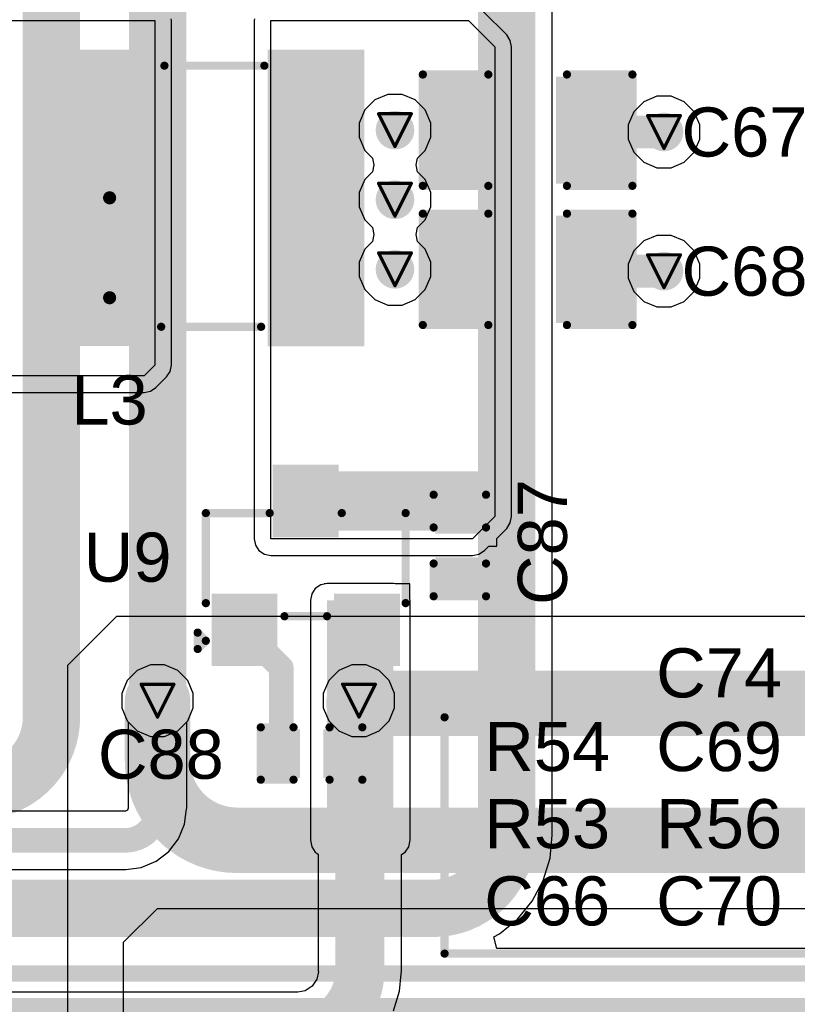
# Model space of a CAD drawing. Header units: inches. Extents: x 0 to 12.2, y 0 to 7.
# Tile 105 of 154: x 1.461 to 1.936, y 2.976 to 3.577. Entities that reach past the tile are written whole.
import ezdxf

# ---------------------------------------------------------------- set-up
doc = ezdxf.new("R2010")
doc.units = ezdxf.units.IN
doc.header["$MEASUREMENT"] = 0
for name, color, linetype in [('Bottom Layer', 5, 'Continuous'), ('Drill Drawing', 1, 'Continuous'), ('Layer 1', 16, 'Continuous'), ('Layer 2', 76, 'Continuous'), ('Top Layer', 1, 'Continuous'), ('Top Overlay', 2, 'Continuous'), ('Top Paste', 8, 'Continuous'), ('Top Solder', 216, 'Continuous'), ('Via Holes', 16, 'Continuous')]:
    doc.layers.add(name, color=color, linetype=linetype)
doc.styles.add('Arial', font='txt', dxfattribs={"height": 0.2})

# ---------------------------------------------------------------- blocks, each defined once
blk = doc.blocks.new('SOT_23_22')
at = {"layer": 'Top Layer'}
for points in [[(-0.01614, 0.05748), (0.01614, 0.05748), (0.01614, 0.02126), (-0.01614, 0.02126)], [(-0.05354, -0.02126), (-0.02126, -0.02126), (-0.02126, -0.05748), (-0.05354, -0.05748)], [(0.02126, -0.02126), (0.05354, -0.02126), (0.05354, -0.05748), (0.02126, -0.05748)]]:
    blk.add_hatch(color=1, dxfattribs=at).paths.add_polyline_path(points)
at = {"layer": 'Top Paste'}
for points in [[(-0.01614, 0.05748), (0.01614, 0.05748), (0.01614, 0.02126), (-0.01614, 0.02126)], [(-0.05354, -0.02126), (-0.02126, -0.02126), (-0.02126, -0.05748), (-0.05354, -0.05748)], [(0.02126, -0.02126), (0.05354, -0.02126), (0.05354, -0.05748), (0.02126, -0.05748)]]:
    blk.add_hatch(color=8, dxfattribs=at).paths.add_polyline_path(points)
at = {"layer": 'Top Solder'}
for points in [[(-0.02014, 0.06148), (0.02014, 0.06148), (0.02014, 0.01726), (-0.02014, 0.01726)], [(-0.05754, -0.01726), (-0.01726, -0.01726), (-0.01726, -0.06148), (-0.05754, -0.06148)], [(0.01726, -0.01726), (0.05754, -0.01726), (0.05754, -0.06148), (0.01726, -0.06148)]]:
    blk.add_hatch(color=216, dxfattribs=at).paths.add_polyline_path(points)
at = {"layer": 'Top Overlay', "const_width": 0.005}
for points in [[(-0.061, 0.032), (-0.022, 0.032)], [(-0.061, -0.023), (-0.061, 0.032)], [(0.022, 0.032), (0.061, 0.032)], [(0.061, -0.023), (0.061, 0.032)], [(-0.013, -0.031), (0.013, -0.031)], [(-0.066, -0.051), (-0.066, -0.041)], [(-0.066, -0.041), (-0.061, -0.046)], [(-0.066, -0.051), (-0.061, -0.046)]]:
    blk.add_lwpolyline(points, dxfattribs=at)
at = {"layer": 'Top Overlay', "const_width": 0.0025}
for points in [[(-0.06225, 0.032, 1), (-0.05975, 0.032, 1)], [(-0.06225, 0.032, 1), (-0.05975, 0.032, 1)], [(-0.02325, 0.032, 1), (-0.02075, 0.032, 1)], [(0.02075, 0.032, 1), (0.02325, 0.032, 1)], [(0.05975, 0.032, 1), (0.06225, 0.032, 1)], [(0.05975, 0.032, 1), (0.06225, 0.032, 1)], [(-0.06225, -0.023, 1), (-0.05975, -0.023, 1)], [(0.05975, -0.023, 1), (0.06225, -0.023, 1)], [(-0.01425, -0.031, 1), (-0.01175, -0.031, 1)], [(0.01175, -0.031, 1), (0.01425, -0.031, 1)], [(-0.06725, -0.041, 1), (-0.06475, -0.041, 1)], [(-0.06725, -0.041, 1), (-0.06475, -0.041, 1)], [(-0.06225, -0.046, 1), (-0.05975, -0.046, 1)], [(-0.06225, -0.046, 1), (-0.05975, -0.046, 1)], [(-0.06725, -0.051, 1), (-0.06475, -0.051, 1)], [(-0.06725, -0.051, 1), (-0.06475, -0.051, 1)]]:
    blk.add_lwpolyline(points, format="xyb", close=True, dxfattribs=at)
blk = doc.blocks.new('SMNR4030_4R7MT_186')
at = {"layer": 'Top Layer'}
for points in [[(-0.09055, 0.08859), (-0.03543, 0.08859), (-0.03543, -0.08858), (-0.09055, -0.08858)], [(0.03543, 0.08858), (0.09055, 0.08858), (0.09055, -0.08859), (0.03543, -0.08859)]]:
    blk.add_hatch(color=1, dxfattribs=at).paths.add_polyline_path(points)
at = {"layer": 'Top Paste'}
for points in [[(-0.09055, 0.08859), (-0.03543, 0.08859), (-0.03543, -0.08858), (-0.09055, -0.08858)], [(0.03543, 0.08858), (0.09055, 0.08858), (0.09055, -0.08859), (0.03543, -0.08859)]]:
    blk.add_hatch(color=8, dxfattribs=at).paths.add_polyline_path(points)
at = {"layer": 'Top Solder'}
for points in [[(-0.09255, 0.09059), (-0.03343, 0.09059), (-0.03343, -0.09058), (-0.09255, -0.09058)], [(0.03343, 0.09058), (0.09255, 0.09058), (0.09255, -0.09059), (0.03343, -0.09059)]]:
    blk.add_hatch(color=216, dxfattribs=at).paths.add_polyline_path(points)
at = {"layer": 'Top Overlay', "const_width": 0.005}
for points in [[(-0.02953, 0.08071), (0.0315, 0.08071)], [(-0.0315, -0.07874), (0.02953, -0.07874)]]:
    blk.add_lwpolyline(points, dxfattribs=at)
at = {"layer": 'Top Overlay', "const_width": 0.0025}
for points in [[(-0.03078, 0.08071, 1), (-0.02828, 0.08071, 1)], [(0.03025, 0.08071, 1), (0.03275, 0.08071, 1)], [(-0.03275, -0.07874, 1), (-0.03025, -0.07874, 1)], [(0.02828, -0.07874, 1), (0.03078, -0.07874, 1)]]:
    blk.add_lwpolyline(points, format="xyb", close=True, dxfattribs=at)
blk = doc.blocks.new('C___0402_268')
at = {"layer": 'Top Layer'}
for points in [[(-0.0275, -0.0125), (-0.0275, 0.0125), (-0.0095, 0.0125), (-0.0095, -0.0125)], [(0.0095, -0.0125), (0.0095, 0.0125), (0.0275, 0.0125), (0.0275, -0.0125)]]:
    blk.add_hatch(color=1, dxfattribs=at).paths.add_polyline_path(points)
at = {"layer": 'Top Paste'}
for points in [[(-0.0275, -0.0125), (-0.0275, 0.0125), (-0.0095, 0.0125), (-0.0095, -0.0125)], [(0.0095, -0.0125), (0.0095, 0.0125), (0.0275, 0.0125), (0.0275, -0.0125)]]:
    blk.add_hatch(color=8, dxfattribs=at).paths.add_polyline_path(points)
at = {"layer": 'Top Solder'}
for points in [[(-0.02986, -0.01486), (-0.02986, 0.01486), (-0.00714, 0.01486), (-0.00714, -0.01486)], [(0.00714, -0.01486), (0.00714, 0.01486), (0.02986, 0.01486), (0.02986, -0.01486)]]:
    blk.add_hatch(color=216, dxfattribs=at).paths.add_polyline_path(points)
at = {"layer": 'Top Overlay', "const_width": 0.005}
for points in [[(-0.031, 0.016), (-0.011, 0.016)], [(-0.031, -0.016), (-0.031, 0.016)], [(0.011, 0.016), (0.031, 0.016)], [(0.031, -0.016), (0.031, 0.016)], [(-0.031, -0.016), (-0.011, -0.016)], [(0.011, -0.016), (0.031, -0.016)]]:
    blk.add_lwpolyline(points, dxfattribs=at)
at = {"layer": 'Top Overlay', "const_width": 0.0025}
for points in [[(-0.03225, 0.016, 1), (-0.02975, 0.016, 1)], [(-0.03225, 0.016, 1), (-0.02975, 0.016, 1)], [(-0.01225, 0.016, 1), (-0.00975, 0.016, 1)], [(0.00975, 0.016, 1), (0.01225, 0.016, 1)], [(0.02975, 0.016, 1), (0.03225, 0.016, 1)], [(0.02975, 0.016, 1), (0.03225, 0.016, 1)], [(-0.03225, -0.016, 1), (-0.02975, -0.016, 1)], [(-0.03225, -0.016, 1), (-0.02975, -0.016, 1)], [(-0.01225, -0.016, 1), (-0.00975, -0.016, 1)], [(0.00975, -0.016, 1), (0.01225, -0.016, 1)], [(0.02975, -0.016, 1), (0.03225, -0.016, 1)], [(0.02975, -0.016, 1), (0.03225, -0.016, 1)]]:
    blk.add_lwpolyline(points, format="xyb", close=True, dxfattribs=at)
blk = doc.blocks.new('C___0402_269')
at = {"layer": 'Top Layer'}
for points in [[(-0.0275, -0.0125), (-0.0275, 0.0125), (-0.0095, 0.0125), (-0.0095, -0.0125)], [(0.0095, -0.0125), (0.0095, 0.0125), (0.0275, 0.0125), (0.0275, -0.0125)]]:
    blk.add_hatch(color=1, dxfattribs=at).paths.add_polyline_path(points)
at = {"layer": 'Top Paste'}
for points in [[(-0.0275, -0.0125), (-0.0275, 0.0125), (-0.0095, 0.0125), (-0.0095, -0.0125)], [(0.0095, -0.0125), (0.0095, 0.0125), (0.0275, 0.0125), (0.0275, -0.0125)]]:
    blk.add_hatch(color=8, dxfattribs=at).paths.add_polyline_path(points)
at = {"layer": 'Top Solder'}
for points in [[(-0.02986, -0.01486), (-0.02986, 0.01486), (-0.00714, 0.01486), (-0.00714, -0.01486)], [(0.00714, -0.01486), (0.00714, 0.01486), (0.02986, 0.01486), (0.02986, -0.01486)]]:
    blk.add_hatch(color=216, dxfattribs=at).paths.add_polyline_path(points)
at = {"layer": 'Top Overlay', "const_width": 0.005}
for points in [[(-0.031, 0.016), (-0.011, 0.016)], [(-0.031, 0.016), (-0.031, -0.016)], [(0.011, 0.016), (0.031, 0.016)], [(0.031, 0.016), (0.031, -0.016)], [(-0.031, -0.016), (-0.011, -0.016)], [(0.011, -0.016), (0.031, -0.016)]]:
    blk.add_lwpolyline(points, dxfattribs=at)
at = {"layer": 'Top Overlay', "const_width": 0.0025}
for points in [[(-0.03225, 0.016, 1), (-0.02975, 0.016, 1)], [(-0.03225, 0.016, 1), (-0.02975, 0.016, 1)], [(-0.01225, 0.016, 1), (-0.00975, 0.016, 1)], [(0.00975, 0.016, 1), (0.01225, 0.016, 1)], [(0.02975, 0.016, 1), (0.03225, 0.016, 1)], [(0.02975, 0.016, 1), (0.03225, 0.016, 1)], [(-0.03225, -0.016, 1), (-0.02975, -0.016, 1)], [(-0.03225, -0.016, 1), (-0.02975, -0.016, 1)], [(-0.01225, -0.016, 1), (-0.00975, -0.016, 1)], [(0.00975, -0.016, 1), (0.01225, -0.016, 1)], [(0.02975, -0.016, 1), (0.03225, -0.016, 1)], [(0.02975, -0.016, 1), (0.03225, -0.016, 1)]]:
    blk.add_lwpolyline(points, format="xyb", close=True, dxfattribs=at)
blk = doc.blocks.new('C___0805_288')
at = {"layer": 'Top Layer'}
for points in [[(-0.06, 0.03), (-0.02, 0.03), (-0.02, -0.03), (-0.06, -0.03)], [(0.02, 0.03), (0.06, 0.03), (0.06, -0.03), (0.02, -0.03)]]:
    blk.add_hatch(color=1, dxfattribs=at).paths.add_polyline_path(points)
at = {"layer": 'Top Paste'}
for points in [[(-0.06, 0.03), (-0.02, 0.03), (-0.02, -0.03), (-0.06, -0.03)], [(0.02, 0.03), (0.06, 0.03), (0.06, -0.03), (0.02, -0.03)]]:
    blk.add_hatch(color=8, dxfattribs=at).paths.add_polyline_path(points)
at = {"layer": 'Top Solder'}
for points in [[(-0.06276, 0.03276), (-0.01724, 0.03276), (-0.01724, -0.03276), (-0.06276, -0.03276)], [(0.01724, 0.03276), (0.06276, 0.03276), (0.06276, -0.03276), (0.01724, -0.03276)]]:
    blk.add_hatch(color=216, dxfattribs=at).paths.add_polyline_path(points)
at = {"layer": 'Top Overlay', "const_width": 0.005}
for points in [[(-0.064, 0.034), (-0.064, -0.034)], [(-0.024, 0.034), (-0.064, 0.034)], [(0.064, 0.034), (0.024, 0.034)], [(0.064, 0.034), (0.064, -0.034)], [(-0.024, -0.034), (-0.064, -0.034)], [(0.064, -0.034), (0.024, -0.034)]]:
    blk.add_lwpolyline(points, dxfattribs=at)
at = {"layer": 'Top Overlay', "const_width": 0.0025}
for points in [[(-0.06525, 0.034, 1), (-0.06275, 0.034, 1)], [(-0.06525, 0.034, 1), (-0.06275, 0.034, 1)], [(-0.02525, 0.034, 1), (-0.02275, 0.034, 1)], [(0.02275, 0.034, 1), (0.02525, 0.034, 1)], [(0.06275, 0.034, 1), (0.06525, 0.034, 1)], [(0.06275, 0.034, 1), (0.06525, 0.034, 1)], [(-0.06525, -0.034, 1), (-0.06275, -0.034, 1)], [(-0.06525, -0.034, 1), (-0.06275, -0.034, 1)], [(-0.02525, -0.034, 1), (-0.02275, -0.034, 1)], [(0.02275, -0.034, 1), (0.02525, -0.034, 1)], [(0.06275, -0.034, 1), (0.06525, -0.034, 1)], [(0.06275, -0.034, 1), (0.06525, -0.034, 1)]]:
    blk.add_lwpolyline(points, format="xyb", close=True, dxfattribs=at)
blk = doc.blocks.new('C___0805_289')
at = {"layer": 'Top Layer'}
for points in [[(-0.06, 0.03), (-0.02, 0.03), (-0.02, -0.03), (-0.06, -0.03)], [(0.02, 0.03), (0.06, 0.03), (0.06, -0.03), (0.02, -0.03)]]:
    blk.add_hatch(color=1, dxfattribs=at).paths.add_polyline_path(points)
at = {"layer": 'Top Paste'}
for points in [[(-0.06, 0.03), (-0.02, 0.03), (-0.02, -0.03), (-0.06, -0.03)], [(0.02, 0.03), (0.06, 0.03), (0.06, -0.03), (0.02, -0.03)]]:
    blk.add_hatch(color=8, dxfattribs=at).paths.add_polyline_path(points)
at = {"layer": 'Top Solder'}
for points in [[(-0.06276, 0.03276), (-0.01724, 0.03276), (-0.01724, -0.03276), (-0.06276, -0.03276)], [(0.01724, 0.03276), (0.06276, 0.03276), (0.06276, -0.03276), (0.01724, -0.03276)]]:
    blk.add_hatch(color=216, dxfattribs=at).paths.add_polyline_path(points)
at = {"layer": 'Top Overlay', "const_width": 0.005}
for points in [[(-0.024, 0.034), (-0.064, 0.034)], [(-0.064, 0.034), (-0.064, -0.034)], [(0.064, 0.034), (0.024, 0.034)], [(0.064, 0.034), (0.064, -0.034)], [(-0.024, -0.034), (-0.064, -0.034)], [(0.064, -0.034), (0.024, -0.034)]]:
    blk.add_lwpolyline(points, dxfattribs=at)
at = {"layer": 'Top Overlay', "const_width": 0.0025}
for points in [[(-0.06525, 0.034, 1), (-0.06275, 0.034, 1)], [(-0.06525, 0.034, 1), (-0.06275, 0.034, 1)], [(-0.02525, 0.034, 1), (-0.02275, 0.034, 1)], [(0.02275, 0.034, 1), (0.02525, 0.034, 1)], [(0.06275, 0.034, 1), (0.06525, 0.034, 1)], [(0.06275, 0.034, 1), (0.06525, 0.034, 1)], [(-0.06525, -0.034, 1), (-0.06275, -0.034, 1)], [(-0.06525, -0.034, 1), (-0.06275, -0.034, 1)], [(-0.02525, -0.034, 1), (-0.02275, -0.034, 1)], [(0.02275, -0.034, 1), (0.02525, -0.034, 1)], [(0.06275, -0.034, 1), (0.06525, -0.034, 1)], [(0.06275, -0.034, 1), (0.06525, -0.034, 1)]]:
    blk.add_lwpolyline(points, format="xyb", close=True, dxfattribs=at)

msp = doc.modelspace()

# ---------------------------------------------------------------- hatches: boundary and pattern name
at = {"layer": 'Bottom Layer'}
h = msp.add_hatch(color=5, dxfattribs=at)
edge = h.paths.add_edge_path()
edge.add_arc((1.69, 3.51), 0.01181, 0, 360)
h = msp.add_hatch(color=5, dxfattribs=at)
edge = h.paths.add_edge_path()
edge.add_arc((1.85429, 3.50887), 0.01181, 0, 360)
h = msp.add_hatch(color=5, dxfattribs=at)
edge = h.paths.add_edge_path()
edge.add_arc((1.69, 3.4675), 0.01181, 0, 360)
h = msp.add_hatch(color=5, dxfattribs=at)
edge = h.paths.add_edge_path()
edge.add_arc((1.69, 3.425), 0.01181, 0, 360)
h = msp.add_hatch(color=5, dxfattribs=at)
edge = h.paths.add_edge_path()
edge.add_arc((1.85429, 3.42387), 0.01181, 0, 360)
h = msp.add_hatch(color=5, dxfattribs=at)
edge = h.paths.add_edge_path()
edge.add_arc((1.545, 3.16159), 0.01181, 0, 360)
h = msp.add_hatch(color=5, dxfattribs=at)
edge = h.paths.add_edge_path()
edge.add_arc((1.668, 3.16159), 0.01181, 0, 360)
at = {"layer": 'Layer 1'}
h = msp.add_hatch(color=16, dxfattribs=at)
edge = h.paths.add_edge_path()
edge.add_arc((1.69, 3.51), 0.01181, 0, 360)
h = msp.add_hatch(color=16, dxfattribs=at)
edge = h.paths.add_edge_path()
edge.add_arc((1.85429, 3.50887), 0.01181, 0, 360)
h = msp.add_hatch(color=16, dxfattribs=at)
edge = h.paths.add_edge_path()
edge.add_arc((1.69, 3.4675), 0.01181, 0, 360)
h = msp.add_hatch(color=16, dxfattribs=at)
edge = h.paths.add_edge_path()
edge.add_arc((1.69, 3.425), 0.01181, 0, 360)
h = msp.add_hatch(color=16, dxfattribs=at)
edge = h.paths.add_edge_path()
edge.add_arc((1.85429, 3.42387), 0.01181, 0, 360)
h = msp.add_hatch(color=16, dxfattribs=at)
edge = h.paths.add_edge_path()
edge.add_arc((1.545, 3.16159), 0.01181, 0, 360)
h = msp.add_hatch(color=16, dxfattribs=at)
edge = h.paths.add_edge_path()
edge.add_arc((1.668, 3.16159), 0.01181, 0, 360)
at = {"layer": 'Layer 2'}
h = msp.add_hatch(color=76, dxfattribs=at)
edge = h.paths.add_edge_path()
edge.add_arc((1.69, 3.51), 0.01181, 0, 360)
h = msp.add_hatch(color=76, dxfattribs=at)
edge = h.paths.add_edge_path()
edge.add_arc((1.85429, 3.50887), 0.01181, 0, 360)
h = msp.add_hatch(color=76, dxfattribs=at)
edge = h.paths.add_edge_path()
edge.add_arc((1.69, 3.4675), 0.01181, 0, 360)
h = msp.add_hatch(color=76, dxfattribs=at)
edge = h.paths.add_edge_path()
edge.add_arc((1.69, 3.425), 0.01181, 0, 360)
h = msp.add_hatch(color=76, dxfattribs=at)
edge = h.paths.add_edge_path()
edge.add_arc((1.85429, 3.42387), 0.01181, 0, 360)
h = msp.add_hatch(color=76, dxfattribs=at)
edge = h.paths.add_edge_path()
edge.add_arc((1.545, 3.16159), 0.01181, 0, 360)
h = msp.add_hatch(color=76, dxfattribs=at)
edge = h.paths.add_edge_path()
edge.add_arc((1.668, 3.16159), 0.01181, 0, 360)
at = {"layer": 'Top Layer'}
h = msp.add_hatch(color=1, dxfattribs=at)
edge = h.paths.add_edge_path()
edge.add_arc((1.69, 3.51), 0.01181, 0, 360)
h = msp.add_hatch(color=1, dxfattribs=at)
edge = h.paths.add_edge_path()
edge.add_arc((1.85429, 3.50887), 0.01181, 0, 360)
h = msp.add_hatch(color=1, dxfattribs=at)
edge = h.paths.add_edge_path()
edge.add_arc((1.69, 3.4675), 0.01181, 0, 360)
h = msp.add_hatch(color=1, dxfattribs=at)
edge = h.paths.add_edge_path()
edge.add_arc((1.69, 3.425), 0.01181, 0, 360)
h = msp.add_hatch(color=1, dxfattribs=at)
edge = h.paths.add_edge_path()
edge.add_arc((1.85429, 3.42387), 0.01181, 0, 360)
for points in [[(1.61937, 3.2654), (1.7421, 3.2654), (1.7421, 3.30162), (1.61937, 3.30162)], [(1.64855, 3.0763), (1.68905, 3.0763), (1.68905, 3.22288), (1.64855, 3.22288)]]:
    msp.add_hatch(color=1, dxfattribs=at).paths.add_polyline_path(points)
h = msp.add_hatch(color=1, dxfattribs=at)
edge = h.paths.add_edge_path()
edge.add_arc((1.545, 3.16159), 0.01181, 0, 360)
h = msp.add_hatch(color=1, dxfattribs=at)
edge = h.paths.add_edge_path()
edge.add_arc((1.668, 3.16159), 0.01181, 0, 360)
at = {"layer": 'Via Holes'}
h = msp.add_hatch(color=7, dxfattribs=at)
edge = h.paths.add_edge_path()
edge.add_arc((1.69, 3.51), 0.00591, 0, 360)
h = msp.add_hatch(color=7, dxfattribs=at)
edge = h.paths.add_edge_path()
edge.add_arc((1.85429, 3.50887), 0.00591, 0, 360)
h = msp.add_hatch(color=7, dxfattribs=at)
edge = h.paths.add_edge_path()
edge.add_arc((1.69, 3.4675), 0.00591, 0, 360)
h = msp.add_hatch(color=7, dxfattribs=at)
edge = h.paths.add_edge_path()
edge.add_arc((1.69, 3.425), 0.00591, 0, 360)
h = msp.add_hatch(color=7, dxfattribs=at)
edge = h.paths.add_edge_path()
edge.add_arc((1.85429, 3.42387), 0.00591, 0, 360)
h = msp.add_hatch(color=7, dxfattribs=at)
edge = h.paths.add_edge_path()
edge.add_arc((1.545, 3.16159), 0.00591, 0, 360)
h = msp.add_hatch(color=7, dxfattribs=at)
edge = h.paths.add_edge_path()
edge.add_arc((1.668, 3.16159), 0.00591, 0, 360)

# ---------------------------------------------------------------- linework, layer by layer
at = {"layer": 'Bottom Layer'}
for p, q in [((1.78598, 3.07949), (1.78598, 3.63749)), ((1.7847, 3.06532), (1.78609, 3.07949)), ((1.78609, 3.07949), (1.78598, 3.07949)), ((1.78057, 3.0517), (1.7847, 3.06532)), ((1.77386, 3.03915), (1.78057, 3.0517)), ((1.76483, 3.02815), (1.77386, 3.03915)), ((1.75383, 3.01912), (1.76483, 3.02815)), ((1.75041, 3.01729), (1.75383, 3.01912)), ((1.75216, 3.01029), (1.75041, 3.01729)), ((2.17445, 3.01029), (1.75216, 3.01029))]:
    msp.add_line(p, q, dxfattribs=at)
for points, const_width in [([(1.48024, 3.15156), (1.48024, 3.76971)], 0.035), ([(1.545, 3.16159), (1.545, 3.74996)], 0.035), ([(1.75824, 3.07949), (1.75824, 3.63749)], 0.035), ([(1.29921, 3.03473), (1.71349, 3.03473)], 0.035), ([(0.973, 2.995), (3.04871, 2.995)], 0.01), ([(0.97025, 2.975), (3.03095, 2.975)], 0.01)]:
    msp.add_lwpolyline(points, dxfattribs=dict(at, const_width=const_width))
at = {"layer": 'Bottom Layer', "const_width": 0.0175}
for points in [[(1.53625, 3.16159, 1), (1.55375, 3.16159, 1)], [(1.47149, 3.15156, 1), (1.48899, 3.15156, 1)], [(1.47149, 3.15156, 1), (1.48899, 3.15156, 1)], [(1.74949, 3.07949, 1), (1.76699, 3.07949, 1)], [(1.74949, 3.07949, 1), (1.76699, 3.07949, 1)], [(1.70474, 3.03473, 1), (1.72224, 3.03473, 1)], [(1.70474, 3.03473, 1), (1.72224, 3.03473, 1)]]:
    msp.add_lwpolyline(points, format="xyb", close=True, dxfattribs=at)
at = {"layer": 'Bottom Layer', "const_width": 0.035}
for points in [[(1.48024, 3.15156, -0.414214), (1.43504, 3.10636)], [(1.75824, 3.07949, -0.414214), (1.71349, 3.03473)]]:
    msp.add_lwpolyline(points, format="xyb", dxfattribs=at)
at = {"layer": 'Drill Drawing', "const_width": 0.002}
for points in [[(1.68, 3.52), (1.7, 3.52)], [(1.68, 3.52), (1.69, 3.5)], [(1.69, 3.5), (1.7, 3.52)], [(1.84429, 3.51887), (1.86429, 3.51887)], [(1.84429, 3.51887), (1.85429, 3.49887)], [(1.85429, 3.49887), (1.86429, 3.51887)], [(1.68, 3.4775), (1.7, 3.4775)], [(1.68, 3.4775), (1.69, 3.4575)], [(1.69, 3.4575), (1.7, 3.4775)], [(1.68, 3.435), (1.7, 3.435)], [(1.68, 3.435), (1.69, 3.415)], [(1.69, 3.415), (1.7, 3.435)], [(1.84429, 3.43387), (1.86429, 3.43387)], [(1.84429, 3.43387), (1.85429, 3.41387)], [(1.85429, 3.41387), (1.86429, 3.43387)], [(1.535, 3.17159), (1.555, 3.17159)], [(1.535, 3.17159), (1.545, 3.15159)], [(1.545, 3.15159), (1.555, 3.17159)], [(1.658, 3.17159), (1.678, 3.17159)], [(1.658, 3.17159), (1.668, 3.15159)], [(1.668, 3.15159), (1.678, 3.17159)]]:
    msp.add_lwpolyline(points, dxfattribs=at)
at = {"layer": 'Drill Drawing', "const_width": 0.001}
for points in [[(1.6795, 3.52, 1), (1.6805, 3.52, 1)], [(1.6795, 3.52, 1), (1.6805, 3.52, 1)], [(1.6995, 3.52, 1), (1.7005, 3.52, 1)], [(1.6995, 3.52, 1), (1.7005, 3.52, 1)], [(1.84379, 3.51887, 1), (1.84479, 3.51887, 1)], [(1.84379, 3.51887, 1), (1.84479, 3.51887, 1)], [(1.86379, 3.51887, 1), (1.86479, 3.51887, 1)], [(1.86379, 3.51887, 1), (1.86479, 3.51887, 1)], [(1.6895, 3.5, 1), (1.6905, 3.5, 1)], [(1.6895, 3.5, 1), (1.6905, 3.5, 1)], [(1.85379, 3.49887, 1), (1.85479, 3.49887, 1)], [(1.85379, 3.49887, 1), (1.85479, 3.49887, 1)], [(1.6795, 3.4775, 1), (1.6805, 3.4775, 1)], [(1.6795, 3.4775, 1), (1.6805, 3.4775, 1)], [(1.6995, 3.4775, 1), (1.7005, 3.4775, 1)], [(1.6995, 3.4775, 1), (1.7005, 3.4775, 1)], [(1.6895, 3.4575, 1), (1.6905, 3.4575, 1)], [(1.6895, 3.4575, 1), (1.6905, 3.4575, 1)], [(1.6795, 3.435, 1), (1.6805, 3.435, 1)], [(1.6795, 3.435, 1), (1.6805, 3.435, 1)], [(1.6995, 3.435, 1), (1.7005, 3.435, 1)], [(1.6995, 3.435, 1), (1.7005, 3.435, 1)], [(1.84379, 3.43387, 1), (1.84479, 3.43387, 1)], [(1.84379, 3.43387, 1), (1.84479, 3.43387, 1)], [(1.86379, 3.43387, 1), (1.86479, 3.43387, 1)], [(1.86379, 3.43387, 1), (1.86479, 3.43387, 1)], [(1.6895, 3.415, 1), (1.6905, 3.415, 1)], [(1.6895, 3.415, 1), (1.6905, 3.415, 1)], [(1.85379, 3.41387, 1), (1.85479, 3.41387, 1)], [(1.85379, 3.41387, 1), (1.85479, 3.41387, 1)], [(1.5345, 3.17159, 1), (1.5355, 3.17159, 1)], [(1.5345, 3.17159, 1), (1.5355, 3.17159, 1)], [(1.5545, 3.17159, 1), (1.5555, 3.17159, 1)], [(1.5545, 3.17159, 1), (1.5555, 3.17159, 1)], [(1.6575, 3.17159, 1), (1.6585, 3.17159, 1)], [(1.6575, 3.17159, 1), (1.6585, 3.17159, 1)], [(1.6775, 3.17159, 1), (1.6785, 3.17159, 1)], [(1.6775, 3.17159, 1), (1.6785, 3.17159, 1)], [(1.5445, 3.15159, 1), (1.5455, 3.15159, 1)], [(1.5445, 3.15159, 1), (1.5455, 3.15159, 1)], [(1.6675, 3.15159, 1), (1.6685, 3.15159, 1)], [(1.6675, 3.15159, 1), (1.6685, 3.15159, 1)]]:
    msp.add_lwpolyline(points, format="xyb", close=True, dxfattribs=at)
at = {"layer": 'Layer 1'}
for p, q in [((1.68566, 3.53181), (1.67765, 3.52849)), ((1.69434, 3.53181), (1.68566, 3.53181)), ((1.70235, 3.52849), (1.69434, 3.53181)), ((1.67765, 3.52849), (1.67151, 3.52235)), ((1.70849, 3.52235), (1.70235, 3.52849)), ((1.67151, 3.52235), (1.66819, 3.51434)), ((1.71181, 3.51434), (1.70849, 3.52235)), ((1.66819, 3.51434), (1.66819, 3.50566)), ((1.71181, 3.50566), (1.71181, 3.51434)), ((1.66819, 3.50566), (1.67151, 3.49765)), ((1.70849, 3.49765), (1.71181, 3.50566)), ((1.67151, 3.49765), (1.67619, 3.49296)), ((1.70381, 3.49296), (1.70849, 3.49765)), ((1.67619, 3.49296), (1.67707, 3.48875)), ((1.67707, 3.48875), (1.67619, 3.48454)), ((1.70293, 3.48875), (1.70381, 3.49296)), ((1.70381, 3.48454), (1.70293, 3.48875)), ((1.67619, 3.48454), (1.67151, 3.47985)), ((1.70849, 3.47985), (1.70381, 3.48454)), ((1.67151, 3.47985), (1.66819, 3.47184)), ((1.71181, 3.47184), (1.70849, 3.47985)), ((1.66819, 3.47184), (1.66819, 3.46316)), ((1.71181, 3.46316), (1.71181, 3.47184)), ((1.66819, 3.46316), (1.67151, 3.45515)), ((1.70849, 3.45515), (1.71181, 3.46316)), ((1.67151, 3.45515), (1.67619, 3.45046)), ((1.70381, 3.45046), (1.70849, 3.45515)), ((1.67619, 3.45046), (1.67707, 3.44625)), ((1.67707, 3.44625), (1.67619, 3.44204)), ((1.70293, 3.44625), (1.70381, 3.45046)), ((1.70381, 3.44204), (1.70293, 3.44625)), ((1.67619, 3.44204), (1.67151, 3.43735)), ((1.70849, 3.43735), (1.70381, 3.44204)), ((1.67151, 3.43735), (1.66819, 3.42934)), ((1.71181, 3.42934), (1.70849, 3.43735)), ((1.66819, 3.42934), (1.66819, 3.42066)), ((1.71181, 3.42066), (1.71181, 3.42934)), ((1.66819, 3.42066), (1.67151, 3.41265)), ((1.70849, 3.41265), (1.71181, 3.42066)), ((1.67151, 3.41265), (1.67765, 3.40651)), ((1.70235, 3.40651), (1.70849, 3.41265)), ((1.67765, 3.40651), (1.68566, 3.40319)), ((1.69434, 3.40319), (1.70235, 3.40651)), ((1.68566, 3.40319), (1.69434, 3.40319)), ((1.54066, 3.1834), (1.53265, 3.18008)), ((1.54934, 3.1834), (1.54066, 3.1834)), ((1.55735, 3.18008), (1.54934, 3.1834)), ((1.66366, 3.1834), (1.65565, 3.18008)), ((1.67234, 3.1834), (1.66366, 3.1834)), ((1.68035, 3.18008), (1.67234, 3.1834)), ((1.53265, 3.18008), (1.52651, 3.17394)), ((1.56349, 3.17394), (1.55735, 3.18008)), ((1.65565, 3.18008), (1.64951, 3.17394)), ((1.68649, 3.17394), (1.68035, 3.18008)), ((1.52651, 3.17394), (1.52319, 3.16592)), ((1.56681, 3.16592), (1.56349, 3.17394)), ((1.64951, 3.17394), (1.64619, 3.16592)), ((1.68981, 3.16592), (1.68649, 3.17394)), ((1.52319, 3.16592), (1.52319, 3.15725)), ((1.56681, 3.15725), (1.56681, 3.16592)), ((1.64619, 3.16592), (1.64619, 3.15725)), ((1.68981, 3.15725), (1.68981, 3.16592)), ((1.52319, 3.15725), (1.52651, 3.14923)), ((1.56349, 3.14923), (1.56681, 3.15725)), ((1.64619, 3.15725), (1.64951, 3.14923)), ((1.68649, 3.14923), (1.68981, 3.15725)), ((1.52651, 3.14923), (1.53265, 3.1431)), ((1.55735, 3.1431), (1.56349, 3.14923)), ((1.64951, 3.14923), (1.65565, 3.1431)), ((1.68035, 3.1431), (1.68649, 3.14923)), ((1.53265, 3.1431), (1.54066, 3.13978)), ((1.54066, 3.13978), (1.54934, 3.13978)), ((1.54934, 3.13978), (1.55735, 3.1431)), ((1.65565, 3.1431), (1.66366, 3.13978)), ((1.66366, 3.13978), (1.67234, 3.13978)), ((1.67234, 3.13978), (1.68035, 3.1431))]:
    msp.add_line(p, q, dxfattribs=at)
at = {"layer": 'Layer 2'}
for p, q in [((1.84995, 3.53068), (1.84194, 3.52736)), ((1.85863, 3.53068), (1.84995, 3.53068)), ((1.86665, 3.52736), (1.85863, 3.53068)), ((1.84194, 3.52736), (1.8358, 3.52122)), ((1.87278, 3.52122), (1.86665, 3.52736)), ((1.8358, 3.52122), (1.83248, 3.5132)), ((1.8761, 3.5132), (1.87278, 3.52122)), ((1.83248, 3.5132), (1.83248, 3.50453)), ((1.8761, 3.50453), (1.8761, 3.5132)), ((1.83248, 3.50453), (1.8358, 3.49651)), ((1.87278, 3.49651), (1.8761, 3.50453)), ((1.8358, 3.49651), (1.84194, 3.49037)), ((1.86665, 3.49037), (1.87278, 3.49651)), ((1.84194, 3.49037), (1.84995, 3.48705)), ((1.85863, 3.48705), (1.86665, 3.49037)), ((1.84995, 3.48705), (1.85863, 3.48705)), ((1.84995, 3.44568), (1.84194, 3.44236)), ((1.85863, 3.44568), (1.84995, 3.44568)), ((1.86665, 3.44236), (1.85863, 3.44568)), ((1.84194, 3.44236), (1.8358, 3.43623)), ((1.87278, 3.43623), (1.86665, 3.44236)), ((1.8358, 3.43623), (1.83248, 3.42821)), ((1.8761, 3.42821), (1.87278, 3.43623)), ((1.83248, 3.42821), (1.83248, 3.41953)), ((1.8761, 3.41953), (1.8761, 3.42821)), ((1.83248, 3.41953), (1.8358, 3.41152)), ((1.87278, 3.41152), (1.8761, 3.41953)), ((1.8358, 3.41152), (1.84194, 3.40538)), ((1.86665, 3.40538), (1.87278, 3.41152)), ((1.84194, 3.40538), (1.84995, 3.40206)), ((1.85863, 3.40206), (1.86665, 3.40538)), ((1.84995, 3.40206), (1.85863, 3.40206)), ((1.52, 3.213), (1.49, 3.183)), ((2.30012, 3.213), (1.52, 3.213)), ((1.49, 3.183), (1.49, 1.99269)), ((1.52432, 3.01405), (1.545, 3.03473)), ((1.545, 3.03473), (2.11581, 3.03473)), ((1.52432, 2.0105), (1.52432, 3.01405))]:
    msp.add_line(p, q, dxfattribs=at)
at = {"layer": 'Layer 2', "const_width": 0.04}
for points in [[(1.545, 3.1249), (1.545, 3.16159)], [(1.668, 3.16), (2.22, 3.16)], [(1.5936, 3.0763), (2.12529, 3.0763)]]:
    msp.add_lwpolyline(points, dxfattribs=at)
at = {"layer": 'Layer 2', "const_width": 0.02}
for points in [[(1.535, 3.16159, 1), (1.555, 3.16159, 1)], [(1.658, 3.16, 1), (1.678, 3.16, 1)], [(1.535, 3.1249, 1), (1.555, 3.1249, 1)], [(1.535, 3.1249, 1), (1.555, 3.1249, 1)], [(1.5836, 3.0763, 1), (1.6036, 3.0763, 1)], [(1.5836, 3.0763, 1), (1.6036, 3.0763, 1)]]:
    msp.add_lwpolyline(points, format="xyb", close=True, dxfattribs=at)
at = {"layer": 'Layer 2', "const_width": 0.04}
msp.add_lwpolyline([(1.5936, 3.0763, -0.414214), (1.545, 3.1249)], format="xyb", dxfattribs=at)
at = {"layer": 'Top Layer'}
for p, q in [((1.5535, 3.57697), (1.55331, 3.57796)), ((1.60417, 3.57796), (1.60398, 3.57697)), ((1.75821, 3.56813), (1.74388, 3.58246)), ((1.43777, 3.57697), (1.54331, 3.57697)), ((1.54331, 3.57697), (1.54331, 3.36655)), ((1.5535, 3.36655), (1.5535, 3.57697)), ((1.60398, 3.57697), (1.60398, 3.2604)), ((1.61417, 3.2604), (1.61417, 3.57697)), ((1.61417, 3.57697), (1.73495, 3.57697)), ((1.73495, 3.57697), (1.751, 3.56092)), ((1.76042, 3.56482), (1.75821, 3.56813)), ((1.751, 3.56092), (1.751, 3.274)), ((1.7612, 3.56092), (1.76042, 3.56482)), ((1.7612, 3.274), (1.7612, 3.56092)), ((1.54331, 3.36655), (1.53675, 3.36)), ((1.55052, 3.35934), (1.55273, 3.36265)), ((1.55273, 3.36265), (1.5535, 3.36655)), ((1.53675, 3.36), (1.33059, 3.36)), ((1.54396, 3.35279), (1.55052, 3.35934)), ((1.33059, 3.3498), (1.53675, 3.3498)), ((1.53675, 3.3498), (1.54065, 3.35058)), ((1.54065, 3.35058), (1.54396, 3.35279)), ((1.751, 3.274), (1.7374, 3.2604)), ((1.76042, 3.2701), (1.7612, 3.274)), ((1.7521, 3.26069), (1.75821, 3.26679)), ((1.75821, 3.26679), (1.76042, 3.2701)), ((1.60398, 3.2604), (1.60475, 3.25649)), ((1.7374, 3.2604), (1.61417, 3.2604)), ((1.7521, 3.25584), (1.7521, 3.26069)), ((1.60475, 3.25649), (1.60696, 3.25319)), ((1.60696, 3.25319), (1.61027, 3.25098)), ((1.7413, 3.25098), (1.74461, 3.25319)), ((1.74461, 3.25319), (1.74726, 3.25584)), ((1.74726, 3.25584), (1.7521, 3.25584)), ((1.61027, 3.25098), (1.61417, 3.2502)), ((1.61417, 3.2502), (1.7374, 3.2502)), ((1.7374, 3.2502), (1.7413, 3.25098)), ((1.64134, 3.23009), (1.63913, 3.22678)), ((1.64465, 3.2323), (1.64134, 3.23009)), ((1.64677, 3.23272), (1.64465, 3.2323)), ((1.64757, 3.23288), (1.64677, 3.23288)), ((1.64677, 3.23288), (1.64677, 3.23272)), ((1.64855, 3.23307), (1.64757, 3.23288)), ((1.68905, 3.23307), (1.64855, 3.23307)), ((1.69004, 3.23288), (1.68905, 3.23307)), ((1.69905, 3.23288), (1.69004, 3.23288)), ((1.69905, 3.22386), (1.69905, 3.23288)), ((1.63913, 3.22678), (1.63836, 3.22288)), ((1.69925, 3.22288), (1.69905, 3.22386)), ((1.63836, 3.22288), (1.63836, 3.0763)), ((1.69925, 3.0763), (1.69925, 3.22288)), ((1.54066, 3.1834), (1.53265, 3.18008)), ((1.54934, 3.1834), (1.54066, 3.1834)), ((1.55735, 3.18008), (1.54934, 3.1834)), ((1.53265, 3.18008), (1.52651, 3.17394)), ((1.56349, 3.17394), (1.55735, 3.18008)), ((1.52651, 3.17394), (1.52319, 3.16592)), ((1.56681, 3.16592), (1.56349, 3.17394)), ((1.52319, 3.16592), (1.52319, 3.15725)), ((1.56681, 3.15725), (1.56681, 3.16592)), ((1.52319, 3.15725), (1.52651, 3.14923)), ((1.56349, 3.14923), (1.56681, 3.15725)), ((1.52651, 3.14923), (1.52716, 3.14858)), ((1.52716, 3.14858), (1.52716, 3.0959)), ((1.56284, 3.14858), (1.56349, 3.14923)), ((1.56284, 3.0959), (1.56284, 3.14858)), ((1.5254, 3.09414), (1.40545, 3.09414)), ((1.52662, 3.09468), (1.5254, 3.09417)), ((1.5254, 3.09417), (1.5254, 3.09414)), ((1.52713, 3.0959), (1.52662, 3.09468)), ((1.52716, 3.0959), (1.52713, 3.0959)), ((1.56154, 3.08622), (1.56278, 3.09556)), ((1.56278, 3.09556), (1.56284, 3.0959)), ((1.55781, 3.07719), (1.56154, 3.08622)), ((1.55186, 3.06944), (1.55781, 3.07719)), ((1.63836, 3.0763), (1.63913, 3.0724)), ((1.69847, 3.0724), (1.69925, 3.0763)), ((1.54411, 3.06349), (1.55186, 3.06944)), ((1.63913, 3.0724), (1.64134, 3.06909)), ((1.64134, 3.06909), (1.6431, 3.06792)), ((1.6431, 3.06792), (1.6431, 2.9966)), ((1.69408, 3.06763), (1.69626, 3.06909)), ((1.69408, 2.9966), (1.69408, 3.06763)), ((1.69626, 3.06909), (1.69847, 3.0724)), ((1.53508, 3.05976), (1.54411, 3.06349)), ((1.40545, 3.05846), (1.5254, 3.05846)), ((1.5254, 3.05846), (1.52574, 3.05853)), ((1.52574, 3.05853), (1.53508, 3.05976)), ((1.64322, 2.99599), (1.64234, 2.99155)), ((1.6431, 2.9966), (1.64322, 2.99599)), ((1.69267, 2.98416), (1.69372, 2.99478)), ((1.69372, 2.99478), (1.69408, 2.9966)), ((1.64234, 2.99155), (1.63947, 2.98726)), ((1.63013, 2.98363), (1.25438, 2.98363)), ((1.63074, 2.98351), (1.63013, 2.98363)), ((1.63519, 2.9844), (1.63074, 2.98351)), ((1.63947, 2.98726), (1.63519, 2.9844)), ((1.68904, 2.9722), (1.69267, 2.98416))]:
    msp.add_line(p, q, dxfattribs=at)
for points, const_width in [([(1.81213, 3.50887), (1.85429, 3.50887)], 0.02), ([(1.811, 3.50999), (1.81213, 3.50887)], 0.015), ([(1.51575, 3.40764), (1.51575, 3.46867)], 0.008), ([(1.81213, 3.42387), (1.85429, 3.42387)], 0.02), ([(1.811, 3.425), (1.81213, 3.42387)], 0.015), ([(1.59811, 3.20477), (1.60675, 3.19416)], 0.015), ([(1.60675, 3.19416), (1.61177, 3.19051)], 0.015), ([(1.61177, 3.19051), (1.62055, 3.18172)], 0.015), ([(1.62055, 3.12929), (1.62055, 3.18172)], 0.015), ([(1.545, 3.0959), (1.545, 3.16159)], 0.015), ([(1.66859, 2.9966), (1.66859, 3.0959)], 0.03), ([(1.37795, 3.0763), (1.5254, 3.0763)], 0.015)]:
    msp.add_lwpolyline(points, dxfattribs=dict(at, const_width=const_width))
for points, const_width in [([(1.80713, 3.50887, 1), (1.81713, 3.50887, 1)], 0.01), ([(1.84929, 3.50887, 1), (1.85929, 3.50887, 1)], 0.01), ([(1.80725, 3.50999, 1), (1.81475, 3.50999, 1)], 0.0075), ([(1.80838, 3.50887, 1), (1.81588, 3.50887, 1)], 0.0075), ([(1.51375, 3.46867, 1), (1.51775, 3.46867, 1)], 0.004), ([(1.80713, 3.42387, 1), (1.81713, 3.42387, 1)], 0.01), ([(1.84929, 3.42387, 1), (1.85929, 3.42387, 1)], 0.01), ([(1.80725, 3.425, 1), (1.81475, 3.425, 1)], 0.0075), ([(1.80838, 3.42387, 1), (1.81588, 3.42387, 1)], 0.0075), ([(1.51375, 3.40764, 1), (1.51775, 3.40764, 1)], 0.004), ([(1.59436, 3.20477, 1), (1.60186, 3.20477, 1)], 0.0075), ([(1.603, 3.19416, 1), (1.6105, 3.19416, 1)], 0.0075), ([(1.603, 3.19416, 1), (1.6105, 3.19416, 1)], 0.0075), ([(1.60802, 3.19051, 1), (1.61552, 3.19051, 1)], 0.0075), ([(1.60802, 3.19051, 1), (1.61552, 3.19051, 1)], 0.0075), ([(1.6168, 3.18172, 1), (1.6243, 3.18172, 1)], 0.0075), ([(1.6168, 3.18172, 1), (1.6243, 3.18172, 1)], 0.0075), ([(1.54125, 3.16159, 1), (1.54875, 3.16159, 1)], 0.0075), ([(1.6168, 3.12929, 1), (1.6243, 3.12929, 1)], 0.0075), ([(1.66109, 3.0959, 1), (1.67609, 3.0959, 1)], 0.015), ([(1.54125, 3.0959, 1), (1.54875, 3.0959, 1)], 0.0075), ([(1.54125, 3.0959, 1), (1.54875, 3.0959, 1)], 0.0075), ([(1.52165, 3.0763, 1), (1.52915, 3.0763, 1)], 0.0075), ([(1.52165, 3.0763, 1), (1.52915, 3.0763, 1)], 0.0075), ([(1.66109, 2.9966, 1), (1.67609, 2.9966, 1)], 0.015), ([(1.66109, 2.9966, 1), (1.67609, 2.9966, 1)], 0.015)]:
    msp.add_lwpolyline(points, format="xyb", close=True, dxfattribs=dict(at, const_width=const_width))
for points, const_width in [([(1.545, 3.0959, -0.414214), (1.5254, 3.0763)], 0.015), ([(1.66859, 2.9966, -0.414214), (1.63013, 2.95814)], 0.03)]:
    msp.add_lwpolyline(points, format="xyb", dxfattribs=dict(at, const_width=const_width))
at = {"layer": 'Top Overlay', "const_width": 0.005}
for points in [[(1.72029, 3.00712), (1.72029, 3.15143)], [(1.72029, 3.00712), (2.06161, 3.00712)]]:
    msp.add_lwpolyline(points, dxfattribs=at)
at = {"layer": 'Top Overlay', "const_width": 0.0025}
for points in [[(1.71904, 3.15143, 1), (1.72154, 3.15143, 1)], [(1.71904, 3.00712, 1), (1.72154, 3.00712, 1)], [(1.71904, 3.00712, 1), (1.72154, 3.00712, 1)]]:
    msp.add_lwpolyline(points, format="xyb", close=True, dxfattribs=at)

# ---------------------------------------------------------------- block references
for name, p in [('SMNR4030_4R7MT_186', (1.57874, 3.46866)), ('SOT_23_22', (1.63551, 3.24414)), ('C___0402_268', (1.63905, 3.12929))]:
    msp.add_blockref(name, p)
for name, p, rotation in [('C___0805_289', (1.771, 3.50999), 180), ('C___0805_288', (1.771, 3.425), 180), ('C___0402_269', (1.7296, 3.25634), 90)]:
    msp.add_blockref(name, p, dxfattribs=dict(rotation=rotation))

# ---------------------------------------------------------------- texts
at = {"layer": 'Top Overlay', "style": 'Arial'}
for s, p in [('C67', (1.86501, 3.49387)), ('C68', (1.86501, 3.40888)), ('L3', (1.4924, 3.33022)), ('U9', (1.49998, 3.23422)), ('C74', (1.84952, 3.16355)), ('R54', (1.74452, 3.11855)), ('C69', (1.84952, 3.11855)), ('C88', (1.50861, 3.11388)), ('R53', (1.74452, 3.07144)), ('R56', (1.84952, 3.07144)), ('C66', (1.74452, 3.02431)), ('C70', (1.84952, 3.02431))]:
    msp.add_text(s, height=0.03, dxfattribs=at).set_placement(p)
msp.add_text('C87', height=0.03, rotation=90, dxfattribs=at).set_placement((1.795, 3.22001))

doc.saveas('drawing.dxf')
